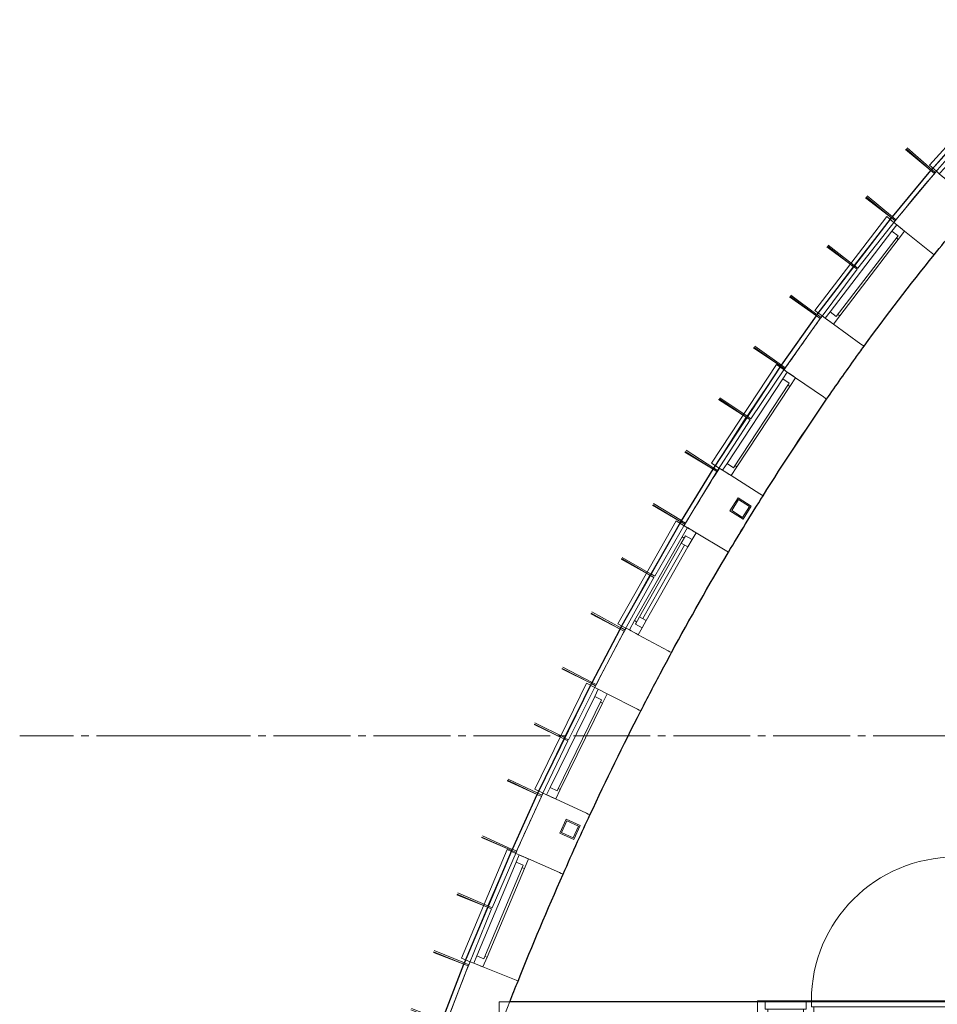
# Model space of a CAD drawing. Header units: millimetres. Extents: x -20518 to 270852, y -121463 to 37725.
# Tile 26 of 33: x 31446 to 37412, y 27541 to 33945. Entities that reach past the tile are written whole.
import ezdxf
from ezdxf.enums import TextEntityAlignment as Align

# ---------------------------------------------------------------- set-up
doc = ezdxf.new("R2010")
doc.units = ezdxf.units.MM
doc.linetypes.add('B0204', pattern=[650, 500, -50, 50, -50])
for name, color, linetype in [('21 Buitenwanden', 3, 'Continuous'), ('21 Buitenwanden Ramen', 7, 'Continuous'), ('22 C Binnenwanden', 2, 'Continuous'), ('22 C Binnenwanden Deuren', 7, 'Continuous'), ('28 Draagconstructies', 5, 'Continuous'), ('A Stramien', 8, 'Continuous'), ('Info Algemeen', 7, 'Continuous')]:
    doc.layers.add(name, color=color, linetype=linetype)
doc.layers.add('BL$8-BVO-polylijn', color=160, linetype='Continuous', plot=False)
doc.layers.add('BL$8-GO--polylijnen', color=10, linetype='Continuous', plot=False)
doc.styles.add('GENERATED_STYLE_2', font='arial.ttf')

# ---------------------------------------------------------------- blocks, each defined once
blk = doc.blocks.new('Wall_60_1', base_point=(82508.4, 29180.5))
at = {"layer": '21 Buitenwanden', "linetype": 'Continuous', "lineweight": 0, "flags": 128}
for points in [[(82657.2, 29543.2), (82508.4, 29180.5)], [(82536.2, 29169.1), (82684.9, 29531.8)], [(82657.2, 29543.2), (82684.9, 29531.8)], [(82508.4, 29180.5), (82536.2, 29169.1)]]:
    blk.add_lwpolyline(points, dxfattribs=at)
blk = doc.blocks.new('Wall_61_1', base_point=(82660.6, 29551.7))
at = {"layer": '21 Buitenwanden', "linetype": 'Continuous', "lineweight": 0, "flags": 128}
for points in [[(82815.7, 29911.5), (82660.6, 29551.7)], [(82815.7, 29911.5), (82843.3, 29899.6)], [(82688.2, 29539.8), (82843.3, 29899.6)], [(82660.6, 29551.7), (82688.2, 29539.8)]]:
    blk.add_lwpolyline(points, dxfattribs=at)
blk = doc.blocks.new('Wall_62_1', base_point=(82985, 30284.5))
at = {"layer": '21 Buitenwanden', "linetype": 'Continuous', "lineweight": 0, "flags": 128}
for points in [[(83154, 30638.7), (82985, 30284.5)], [(83012.1, 30271.6), (83181, 30625.8)], [(83154, 30638.7), (83181, 30625.8)], [(82985, 30284.5), (83012.1, 30271.6)]]:
    blk.add_lwpolyline(points, dxfattribs=at)
blk = doc.blocks.new('Wall_63_1', base_point=(83157.2, 30645.4))
at = {"layer": '21 Buitenwanden', "linetype": 'Continuous', "lineweight": 0, "flags": 128}
for points in [[(83333.4, 30997.3), (83157.2, 30645.4)], [(83333.4, 30997.3), (83360.2, 30983.8)], [(83184, 30631.9), (83360.2, 30983.8)], [(83157.2, 30645.4), (83184, 30631.9)]]:
    blk.add_lwpolyline(points, dxfattribs=at)
blk = doc.blocks.new('Wall_64_1', base_point=(83525.3, 31361.7))
at = {"layer": '21 Buitenwanden', "linetype": 'Continuous', "lineweight": 0, "flags": 128}
for points in [[(83714.2, 31703.1), (83525.3, 31361.7)], [(83714.2, 31703.1), (83740.4, 31688.6)], [(83551.6, 31347.2), (83740.4, 31688.6)], [(83525.3, 31361.7), (83551.6, 31347.2)]]:
    blk.add_lwpolyline(points, dxfattribs=at)
blk = doc.blocks.new('Wall_65_1', base_point=(83719.1, 31711.8))
at = {"layer": '21 Buitenwanden', "linetype": 'Continuous', "lineweight": 0, "flags": 128}
for points in [[(83915.5, 32049.9), (83719.1, 31711.8)], [(83745, 31696.7), (83941.4, 32034.8)], [(83915.5, 32049.9), (83941.4, 32034.8)], [(83719.1, 31711.8), (83745, 31696.7)]]:
    blk.add_lwpolyline(points, dxfattribs=at)
blk = doc.blocks.new('Wall_66_1', base_point=(84128.9, 32399.6))
at = {"layer": '21 Buitenwanden', "linetype": 'Continuous', "lineweight": 0, "flags": 128}
for points in [[(84340.8, 32729.8), (84128.9, 32399.6)], [(84340.8, 32729.8), (84366, 32713.6)], [(84154.2, 32383.4), (84366, 32713.6)], [(84128.9, 32399.6), (84154.2, 32383.4)]]:
    blk.add_lwpolyline(points, dxfattribs=at)
blk = doc.blocks.new('Wall_67_1', base_point=(84345.4, 32736.9))
at = {"layer": '21 Buitenwanden', "linetype": 'Continuous', "lineweight": 0, "flags": 128}
for points in [[(84564.9, 33062.3), (84345.4, 32736.9)], [(84370.3, 32720.1), (84589.8, 33045.5)], [(84564.9, 33062.3), (84589.8, 33045.5)], [(84345.4, 32736.9), (84370.3, 32720.1)]]:
    blk.add_lwpolyline(points, dxfattribs=at)
blk = doc.blocks.new('Wall_68_1', base_point=(84802.5, 33397.3))
at = {"layer": '21 Buitenwanden', "linetype": 'Continuous', "lineweight": 0, "flags": 128}
for points in [[(85036.7, 33710.8), (84802.5, 33397.3)], [(84826.5, 33379.3), (85060.7, 33692.8)], [(85036.7, 33710.8), (85060.7, 33692.8)], [(84802.5, 33397.3), (84826.5, 33379.3)]]:
    blk.add_lwpolyline(points, dxfattribs=at)
blk = doc.blocks.new('Wall_69_1', base_point=(85042.1, 33717.8))
at = {"layer": '21 Buitenwanden', "linetype": 'Continuous', "lineweight": 0, "flags": 128}
for points in [[(85284.6, 34026), (85042.1, 33717.8)], [(85065.6, 33699.2), (85308.2, 34007.4)], [(85284.6, 34026), (85308.2, 34007.4)], [(85042.1, 33717.8), (85065.6, 33699.2)]]:
    blk.add_lwpolyline(points, dxfattribs=at)
blk = doc.blocks.new('Wall_70_1', base_point=(85546.4, 34341.3))
at = {"layer": '21 Buitenwanden', "linetype": 'Continuous', "lineweight": 0, "flags": 128}
for points in [[(85804.9, 34636.2), (85546.4, 34341.3)], [(85569, 34321.5), (85827.5, 34616.4)], [(85804.9, 34636.2), (85827.5, 34616.4)], [(85546.4, 34341.3), (85569, 34321.5)]]:
    blk.add_lwpolyline(points, dxfattribs=at)
blk = doc.blocks.new('D1c 1 zij bi h 16_6')
at = {"layer": '22 C Binnenwanden Deuren', "linetype": 'Continuous', "lineweight": 0}
for p, q in [((-617.5, 0), (-617.5, 934)), ((-667.5, 0), (-600.5, 0)), ((-667.5, 0), (-667.5, -114)), ((-617.5, 0), (316.5, 0)), ((-617.5, -40), (-617.5, 0)), ((366.5, 0), (299.5, 0)), ((316.5, 0), (316.5, -40)), ((349.5, 0), (349.5, -54)), ((600.5, 0), (366.5, 0)), ((600.5, 0), (667.5, 0)), ((617.5, 0), (617.5, -54)), ((667.5, -114), (667.5, 0)), ((-667.5, -7), (-667.5, -107)), ((316.5, -40), (-617.5, -40)), ((-600.5, -40), (-600.5, -114)), ((299.5, -40), (299.5, -114)), ((349.5, -54), (617.5, -54)), ((366.5, -54), (366.5, -114)), ((600.5, -54), (600.5, -114)), ((667.5, -7), (667.5, -107)), ((667.5, -7), (667.5, -107)), ((-667.5, -114), (-600.5, -114)), ((366.5, -114), (299.5, -114)), ((600.5, -114), (366.5, -114)), ((600.5, -114), (667.5, -114))]:
    blk.add_line(p, q, dxfattribs=at)
blk.add_arc((-617.5, 0), 934, 0, 90, dxfattribs=at)
blk = doc.blocks.new('Wall_156_1', base_point=(85747.6, 28928.3))
at = {"layer": '22 C Binnenwanden', "linetype": 'Continuous', "lineweight": 0}
for p, q in [((84412.6, 28928.3), (84412.6, 28828.3)), ((84412.6, 28928.3), (84412.6, 28828.3)), ((85747.6, 28928.3), (85747.6, 28828.3))]:
    blk.add_line(p, q, dxfattribs=at)
at = {"layer": '22 C Binnenwanden', "linetype": 'Continuous', "lineweight": 0, "flags": 128}
for points in [[(84412.6, 28928.3), (82734.8, 28928.3)], [(82734.8, 28928.3), (82734.8, 28828.3)], [(82734.8, 28828.3), (82908.1, 28828.3)], [(83008.1, 28828.3), (84307.7, 28828.3)], [(84407.7, 28828.3), (84412.6, 28828.3)]]:
    blk.add_lwpolyline(points, dxfattribs=at)
at = {"layer": '22 C Binnenwanden', "linetype": 'Continuous', "lineweight": 0}
blk.add_point((84412.6, 28928.3), dxfattribs=at)
at = {"layer": '22 C Binnenwanden Deuren', "linetype": 'Continuous', "lineweight": 0, "xscale": -1, "zscale": 1000}
blk.add_blockref('D1c 1 zij bi h 16_6', (85080.1, 28935.3), dxfattribs=at)
blk = doc.blocks.new('R1b boven metaal 16_3')
at = {"layer": '21 Buitenwanden Ramen', "linetype": 'Continuous', "lineweight": 0}
for p, q in [((-382.5, 25), (-383.5, 85)), ((-383.5, 85), (383.5, 85)), ((383.5, 85), (382.5, 25)), ((-382.1, 0), (-330, 0)), ((-381, -65), (-382.1, 0)), ((-382.1, 0), (-381.9, -13)), ((-330, 0), (-330, -50)), ((-330, 0), (330, 0)), ((330, -50), (330, 0)), ((330, 0), (382.1, 0)), ((382.1, 0), (381, -65)), ((382.1, 0), (381.9, -13)), ((-381.9, -13), (-381.4, -41)), ((-381.4, -41), (-381.2, -51)), ((-381.2, -51), (-381, -65)), ((-330, -50), (-313, -50)), ((-330, -50), (330, -50)), ((-330, -50), (330, -50)), ((-313, -50), (-313, -65)), ((313, -65), (313, -50)), ((313, -50), (330, -50)), ((381.2, -51), (381, -65)), ((381.4, -41), (381.2, -51)), ((381.9, -13), (381.4, -41)), ((-313, -65), (-381, -65)), ((313, -65), (-313, -65)), ((381, -65), (313, -65))]:
    blk.add_line(p, q, dxfattribs=at)
blk.add_arc((0, -22803.4), 22495.6, 89.04005, 90.95995, dxfattribs=at)
blk.add_arc((0, -22803.4), 22495.6, 89.04005, 90.95995, dxfattribs=at)
blk = doc.blocks.new('Wall_206_1', base_point=(82938.3, 30109.1))
at = {"layer": '21 Buitenwanden', "linetype": 'Continuous', "lineweight": 0}
for p, q in [((82841.9, 29893.6), (82864.8, 29883.5)), ((82864.8, 29883.5), (82876.7, 29878.2)), ((82876.7, 29878.2), (82902.3, 29866.9)), ((82902.3, 29866.9), (82911.4, 29862.9)), ((82911.4, 29862.9), (82924.2, 29857.3)), ((82924.2, 29857.3), (83126.5, 29768.1)), ((83126.5, 29768.1), (83137.9, 29763)), ((83137.9, 29763), (83149.3, 29758)), ((82545, 29188.5), (82568.2, 29179.2)), ((82568.2, 29179.2), (82580.2, 29174.4)), ((82580.2, 29174.4), (82606.2, 29163.9)), ((82606.2, 29163.9), (82615.5, 29160.2)), ((82615.5, 29160.2), (82628.5, 29155)), ((82628.5, 29155), (82833.6, 29072.6)), ((82833.6, 29072.6), (82845.2, 29068)), ((82845.2, 29068), (82856.8, 29063.3))]:
    blk.add_line(p, q, dxfattribs=at)
at = {"layer": '21 Buitenwanden', "linetype": 'Continuous', "lineweight": 0, "flags": 128}
blk.add_lwpolyline([(81844.1, 27176.2), (82166.2, 27080.6)], dxfattribs=at)
at = {"layer": '21 Buitenwanden', "linetype": 'Continuous', "lineweight": 0}
for radius, start, end in [(22831.6, 155.61022, 156.20278), (22495.6, 155.61081, 156.20278), (22831.6, 158.12267, 163.47205), (22495.6, 158.12267, 163.47205)]:
    blk.add_arc((103732.3, 20681), radius, start, end, dxfattribs=at)
at = {"layer": '21 Buitenwanden Ramen', "linetype": 'Continuous', "lineweight": 0, "zscale": 1000, "rotation": 67.16272683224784}
blk.add_blockref('R1b boven metaal 16_3', (82716.5, 29531.4), dxfattribs=at)
blk = doc.blocks.new('R1b boven metaal 16_46')
at = {"layer": '21 Buitenwanden Ramen', "linetype": 'Continuous', "lineweight": 0}
for p, q in [((-382.7, 25), (-383.8, 85)), ((-383.8, 85), (383.8, 85)), ((383.8, 85), (382.7, 25)), ((-382.2, 0), (-330, 0)), ((-381, -65), (-382.2, 0)), ((-382.2, 0), (-382, -13)), ((-330, 0), (-330, -50)), ((-330, 0), (330, 0)), ((330, -50), (330, 0)), ((330, 0), (382.2, 0)), ((382.2, 0), (381, -65)), ((382.2, 0), (382, -13)), ((-382, -13), (-381.4, -41)), ((-381.4, -41), (-381.3, -51)), ((-381.3, -51), (-381, -65)), ((-330, -50), (-313, -50)), ((-330, -50), (330, -50)), ((-330, -50), (330, -50)), ((-313, -50), (-313, -65)), ((313, -65), (313, -50)), ((313, -50), (330, -50)), ((381.3, -51), (381, -65)), ((381.4, -41), (381.3, -51)), ((382, -13), (381.4, -41)), ((-313, -65), (-381, -65)), ((313, -65), (-313, -65)), ((381, -65), (313, -65))]:
    blk.add_line(p, q, dxfattribs=at)
blk.add_arc((0, -20678.3), 20370.8, 88.94111, 91.05889, dxfattribs=at)
blk.add_arc((0, -20678.3), 20370.8, 88.94111, 91.05889, dxfattribs=at)
blk = doc.blocks.new('Wall_244_1', base_point=(83491.7, 31233.6))
at = {"layer": '21 Buitenwanden', "linetype": 'Continuous', "lineweight": 0}
for p, q in [((83355.9, 30973.1), (83378.1, 30961.7)), ((83378.1, 30961.7), (83389.7, 30955.7)), ((83389.7, 30955.7), (83414.6, 30943)), ((83414.6, 30943), (83423.5, 30938.4)), ((83423.5, 30938.4), (83436, 30932)), ((83436, 30932), (83632.7, 30831.3)), ((83632.7, 30831.3), (83643.8, 30825.6)), ((83643.8, 30825.6), (83654.9, 30819.9)), ((83019.6, 30285.6), (83042.2, 30275)), ((83042.2, 30275), (83054, 30269.5)), ((83054, 30269.5), (83079.4, 30257.7)), ((83079.4, 30257.7), (83088.5, 30253.5)), ((83088.5, 30253.5), (83101.1, 30247.5)), ((83101.1, 30247.5), (83301.4, 30154.1)), ((83301.4, 30154.1), (83312.8, 30148.8)), ((83312.8, 30148.8), (83324.1, 30143.6))]:
    blk.add_line(p, q, dxfattribs=at)
for radius, start, end in [(20706.8, 152.06222, 152.87527), (20370.8, 152.06214, 152.87527), (20706.8, 154.99305, 155.53066), (20370.8, 154.99305, 155.53)]:
    blk.add_arc((101785.2, 21532.3), radius, start, end, dxfattribs=at)
at = {"layer": '21 Buitenwanden Ramen', "linetype": 'Continuous', "lineweight": 0, "zscale": 1000, "rotation": 63.93416218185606}
blk.add_blockref('R1b boven metaal 16_46', (83210.2, 30618.4), dxfattribs=at)
blk = doc.blocks.new('R1b boven metaal 16_47')
at = {"layer": '21 Buitenwanden Ramen', "linetype": 'Continuous', "lineweight": 0}
for p, q in [((-382.9, 25), (-384.1, 85)), ((-384.1, 85), (384.1, 85)), ((384.1, 85), (382.9, 25)), ((-382.4, 0), (-330, 0)), ((-381, -65), (-382.4, 0)), ((-382.4, 0), (-382.1, -13)), ((-330, 0), (-330, -50)), ((-330, 0), (330, 0)), ((330, -50), (330, 0)), ((330, 0), (382.4, 0)), ((382.4, 0), (381, -65)), ((382.4, 0), (382.1, -13)), ((-382.1, -13), (-381.5, -41)), ((-381.5, -41), (-381.3, -51)), ((-381.3, -51), (-381, -65)), ((-330, -50), (-313, -50)), ((-330, -50), (330, -50)), ((-330, -50), (330, -50)), ((-313, -50), (-313, -65)), ((313, -65), (313, -50)), ((313, -50), (330, -50)), ((381.3, -51), (381, -65)), ((381.5, -41), (381.3, -51)), ((382.1, -13), (381.5, -41)), ((-313, -65), (-381, -65)), ((313, -65), (-313, -65)), ((381, -65), (313, -65))]:
    blk.add_line(p, q, dxfattribs=at)
blk.add_arc((0, -18228), 17921, 88.7983, 91.2017, dxfattribs=at)
blk.add_arc((0, -18228), 17921, 88.7983, 91.2017, dxfattribs=at)
blk = doc.blocks.new('R1b boven metaal 16_48')
at = {"layer": '21 Buitenwanden Ramen', "linetype": 'Continuous', "lineweight": 0}
for p, q in [((-382.9, 25), (-384.1, 85)), ((-384.1, 85), (384.1, 85)), ((384.1, 85), (382.9, 25)), ((-313, 0), (-382.4, 0)), ((-382.4, 0), (-381, -65)), ((-382.4, 0), (-382.1, -13)), ((-313, -15), (-313, 0)), ((313, 0), (-313, 0)), ((382.4, 0), (313, 0)), ((313, 0), (313, -15)), ((381, -65), (382.4, 0)), ((382.4, 0), (382.1, -13)), ((-382.1, -13), (-381.5, -41)), ((-381.5, -41), (-381.3, -51)), ((-381.3, -51), (-381, -65)), ((-330, -65), (-330, -15)), ((-330, -15), (-313, -15)), ((-275, -15), (-330, -15)), ((-330, -15), (-330, -65)), ((-275, -15), (275, -15)), ((-275, -65), (-275, -15)), ((-275, -40), (275, -40)), ((330, -15), (275, -15)), ((275, -15), (275, -65)), ((313, -15), (330, -15)), ((330, -15), (330, -65)), ((330, -65), (330, -15)), ((381.3, -51), (381, -65)), ((381.5, -41), (381.3, -51)), ((382.1, -13), (381.5, -41)), ((-381, -65), (-330, -65)), ((-330, -65), (-275, -65)), ((-275, -65), (275, -65)), ((-275, -65), (275, -65)), ((275, -65), (330, -65)), ((330, -65), (381, -65))]:
    blk.add_line(p, q, dxfattribs=at)
blk.add_arc((0, -18228), 17921, 88.7983, 91.2017, dxfattribs=at)
blk.add_arc((0, -18228), 17921, 88.7983, 91.2017, dxfattribs=at)
blk = doc.blocks.new('Wall_245_1', base_point=(84777.3, 33310.1))
at = {"layer": '21 Buitenwanden', "linetype": 'Continuous', "lineweight": 0}
for p, q in [((84586.3, 33038.2), (84606.9, 33024)), ((84606.9, 33024), (84617.6, 33016.6)), ((84617.6, 33016.6), (84640.7, 33000.7)), ((84640.7, 33000.7), (84648.9, 32995)), ((84648.9, 32995), (84660.5, 32987.1)), ((84660.5, 32987.1), (84842.5, 32861.8)), ((84842.5, 32861.8), (84852.8, 32854.7)), ((84852.8, 32854.7), (84863.1, 32847.6)), ((84165.3, 32398.5), (84186.5, 32385.2)), ((84186.5, 32385.2), (84197.5, 32378.3)), ((84197.5, 32378.3), (84221.2, 32363.4)), ((84221.2, 32363.4), (84229.7, 32358.1)), ((84229.7, 32358.1), (84241.5, 32350.6)), ((84241.5, 32350.6), (84428.6, 32233)), ((84428.6, 32233), (84439.2, 32226.3)), ((84439.2, 32226.3), (84449.8, 32219.7)), ((83936.5, 32024.6), (83958, 32011.8)), ((83958, 32011.8), (83969.2, 32005.1)), ((83969.2, 32005.1), (83993.2, 31990.8)), ((83993.2, 31990.8), (84001.8, 31985.7)), ((84001.8, 31985.7), (84013.8, 31978.5)), ((84013.8, 31978.5), (84203.7, 31865.5)), ((84203.7, 31865.5), (84214.5, 31859.1)), ((84214.5, 31859.1), (84225.2, 31852.7)), ((83558.6, 31358.6), (83580.5, 31346.7)), ((83580.5, 31346.7), (83592, 31340.5)), ((83592, 31340.5), (83616.6, 31327.2)), ((83616.6, 31327.2), (83625.4, 31322.5)), ((83625.4, 31322.5), (83637.7, 31315.8)), ((83637.7, 31315.8), (83832.2, 31210.8)), ((83832.2, 31210.8), (83843.2, 31204.9)), ((83843.2, 31204.9), (83854.2, 31198.9))]:
    blk.add_line(p, q, dxfattribs=at)
for radius, start, end in [(18257, 144.40204, 145.44491), (17921, 144.40177, 145.44491), (18257, 147.84831, 149.22406), (17921, 147.84831, 149.22406), (18257, 151.62746, 152.07219), (17921, 151.62746, 152.07229)]:
    blk.add_arc((99622.5, 22682.8), radius, start, end, dxfattribs=at)
at = {"layer": '21 Buitenwanden Ramen', "linetype": 'Continuous', "lineweight": 0, "zscale": 1000}
for name, p, rotation in [('R1b boven metaal 16_47', (84396.7, 32704.6), 56.64660782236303), ('R1b boven metaal 16_48', (83769.2, 31679.3), 60.42575858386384)]:
    blk.add_blockref(name, p, dxfattribs=dict(at, rotation=rotation))
blk = doc.blocks.new('R1b boven metaal 16_49')
at = {"layer": '21 Buitenwanden Ramen', "linetype": 'Continuous', "lineweight": 0}
for p, q in [((-383.4, 24.9), (-384.9, 84.9)), ((-384.9, 84.9), (384.9, 84.9)), ((384.9, 84.9), (383.4, 24.9)), ((-382.7, 0), (-330, 0)), ((-381, -65), (-382.7, 0)), ((-382.7, 0), (-382.4, -13)), ((-330, 0), (-330, -50)), ((-330, 0), (330, 0)), ((330, -50), (330, 0)), ((330, 0), (382.7, 0)), ((382.7, 0), (381, -65)), ((382.7, 0), (382.4, -13)), ((-382.4, -13), (-381.6, -41)), ((-381.6, -41), (-381.4, -51)), ((-381.4, -51), (-381, -65)), ((-330, -50), (-313, -50)), ((-330, -50), (330, -50)), ((-330, -50), (330, -50)), ((-313, -50), (-313, -65)), ((313, -65), (313, -50)), ((313, -50), (330, -50)), ((381.4, -51), (381, -65)), ((381.6, -41), (381.4, -51)), ((382.4, -13), (381.6, -41)), ((-313, -65), (-381, -65)), ((313, -65), (-313, -65)), ((381, -65), (313, -65))]:
    blk.add_line(p, q, dxfattribs=at)
blk.add_arc((0, -14633.4), 14327.3, 88.50191, 91.49809, dxfattribs=at)
blk.add_arc((0, -14633.4), 14327.3, 88.50191, 91.49809, dxfattribs=at)
blk = doc.blocks.new('R1b boven metaal 16_50')
at = {"layer": '21 Buitenwanden Ramen', "linetype": 'Continuous', "lineweight": 0}
for p, q in [((-383.4, 24.9), (-384.9, 84.9)), ((-384.9, 84.9), (384.9, 84.9)), ((384.9, 84.9), (383.4, 24.9)), ((-382.7, 0), (-330, 0)), ((-381, -65), (-382.7, 0)), ((-382.7, 0), (-382.4, -13)), ((-330, 0), (-330, -50)), ((-330, 0), (330, 0)), ((330, -50), (330, 0)), ((330, 0), (382.7, 0)), ((382.7, 0), (381, -65)), ((382.7, 0), (382.4, -13)), ((-382.4, -13), (-381.6, -41)), ((-381.6, -41), (-381.4, -51)), ((-381.4, -51), (-381, -65)), ((-330, -50), (-313, -50)), ((-330, -50), (330, -50)), ((-330, -50), (330, -50)), ((-313, -50), (-313, -65)), ((313, -65), (313, -50)), ((313, -50), (330, -50)), ((381.4, -51), (381, -65)), ((381.6, -41), (381.4, -51)), ((382.4, -13), (381.6, -41)), ((-313, -65), (-381, -65)), ((313, -65), (-313, -65)), ((381, -65), (313, -65))]:
    blk.add_line(p, q, dxfattribs=at)
blk.add_arc((0, -14633.4), 14327.3, 88.50191, 91.49809, dxfattribs=at)
blk.add_arc((0, -14633.4), 14327.3, 88.50191, 91.49809, dxfattribs=at)
blk = doc.blocks.new('Wall_246_1', base_point=(86505.5, 35315.8))
at = {"layer": '21 Buitenwanden', "linetype": 'Continuous', "lineweight": 0}
for p, q in [((86091.2, 34898.4), (86109.3, 34881.1)), ((86109.3, 34881.1), (86118.7, 34872.1)), ((86118.7, 34872.1), (86139, 34852.8)), ((86139, 34852.8), (86146.2, 34845.9)), ((86146.2, 34845.9), (86156.4, 34836.3)), ((86156.4, 34836.3), (86316.3, 34683.8)), ((86316.3, 34683.8), (86325.4, 34675.1)), ((86325.4, 34675.1), (86334.4, 34666.5)), ((85576.9, 34329.8), (85595.8, 34313.5)), ((85595.8, 34313.5), (85605.7, 34305)), ((85605.7, 34305), (85627, 34286.8)), ((85627, 34286.8), (85634.6, 34280.3)), ((85634.6, 34280.3), (85645.2, 34271.2)), ((85645.2, 34271.2), (85812.9, 34127.2)), ((85812.9, 34127.2), (85822.4, 34119.1)), ((85822.4, 34119.1), (85831.9, 34111)), ((85300.2, 33997.6), (85319.6, 33981.9)), ((85319.6, 33981.9), (85329.8, 33973.7)), ((85329.8, 33973.7), (85351.6, 33956.1)), ((85351.6, 33956.1), (85359.3, 33949.8)), ((85359.3, 33949.8), (85370.2, 33941)), ((85370.2, 33941), (85542.1, 33802.1)), ((85542.1, 33802.1), (85551.8, 33794.3)), ((85551.8, 33794.3), (85561.6, 33786.4)), ((84834.1, 33388.9), (84854.3, 33374.3)), ((84854.3, 33374.3), (84864.8, 33366.6)), ((84864.8, 33366.6), (84887.5, 33350.2)), ((84887.5, 33350.2), (84895.6, 33344.3)), ((84895.6, 33344.3), (84906.9, 33336.1)), ((84906.9, 33336.1), (85085.8, 33206.3)), ((85085.8, 33206.3), (85095.9, 33199)), ((85095.9, 33199), (85106.1, 33191.6))]:
    blk.add_line(p, q, dxfattribs=at)
for radius, start, end in [(14663.3, 134.07123, 136.36928), (14327.3, 134.07068, 136.36928), (14663.3, 139.36546, 141.05471), (14327.3, 139.36546, 141.05471), (14663.3, 144.05089, 144.43034), (14327.3, 144.05089, 144.43067)]:
    blk.add_arc((96704.6, 24780.6), radius, start, end, dxfattribs=at)
at = {"layer": '21 Buitenwanden Ramen', "linetype": 'Continuous', "lineweight": 0, "zscale": 1000}
for name, p, rotation in [('R1b boven metaal 16_49', (85852.6, 34597.3), 47.86737160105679), ('R1b boven metaal 16_50', (85087, 33678.1), 52.552796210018)]:
    blk.add_blockref(name, p, dxfattribs=dict(at, rotation=rotation))
blk = doc.blocks.new('Wall_410_1', base_point=(82363, 28806.8))
at = {"layer": '21 Buitenwanden', "linetype": 'Continuous', "lineweight": 0, "flags": 128}
for points in [[(82505.1, 29172.2), (82363, 28806.8)], [(82390.9, 28796), (82533.1, 29161.3)], [(82533.1, 29161.3), (82505.1, 29172.2)], [(82363, 28806.8), (82390.9, 28796)]]:
    blk.add_lwpolyline(points, dxfattribs=at)
blk = doc.blocks.new('Wall_411_1', base_point=(82819.6, 29920.1))
at = {"layer": '21 Buitenwanden', "linetype": 'Continuous', "lineweight": 0, "flags": 128}
for points in [[(82981.4, 30276.7), (82819.6, 29920.1)], [(82846.9, 29907.7), (83008.7, 30264.3)], [(83008.7, 30264.3), (82981.4, 30276.7)], [(82819.6, 29920.1), (82846.9, 29907.7)]]:
    blk.add_lwpolyline(points, dxfattribs=at)
blk = doc.blocks.new('Wall_412_1', base_point=(83337.8, 31005.6))
at = {"layer": '21 Buitenwanden', "linetype": 'Continuous', "lineweight": 0, "flags": 128}
for points in [[(83520.2, 31352.1), (83337.8, 31005.6)], [(83364.3, 30991.7), (83546.7, 31338.2)], [(83546.7, 31338.2), (83520.2, 31352.1)], [(83337.8, 31005.6), (83364.3, 30991.7)]]:
    blk.add_lwpolyline(points, dxfattribs=at)
blk = doc.blocks.new('Wall_413_1', base_point=(83919.7, 32056.9))
at = {"layer": '21 Buitenwanden', "linetype": 'Continuous', "lineweight": 0, "flags": 128}
for points in [[(84124.3, 32392.2), (83919.7, 32056.9)], [(83945.3, 32041.3), (84149.9, 32376.6)], [(84149.9, 32376.6), (84124.3, 32392.2)], [(83919.7, 32056.9), (83945.3, 32041.3)]]:
    blk.add_lwpolyline(points, dxfattribs=at)
blk = doc.blocks.new('Wall_414_1', base_point=(84570, 33069.7))
at = {"layer": '21 Buitenwanden', "linetype": 'Continuous', "lineweight": 0, "flags": 128}
for points in [[(84796.8, 33389.4), (84570, 33069.7)], [(84594.5, 33052.4), (84821.3, 33372.1)], [(84821.3, 33372.1), (84796.8, 33389.4)], [(84570, 33069.7), (84594.5, 33052.4)]]:
    blk.add_lwpolyline(points, dxfattribs=at)
blk = doc.blocks.new('Wall_415_1', base_point=(85290.5, 34033.2))
at = {"layer": '21 Buitenwanden', "linetype": 'Continuous', "lineweight": 0, "flags": 128}
for points in [[(85540.7, 34334.6), (85290.5, 34033.2)], [(85563.7, 34315.4), (85540.7, 34334.6)], [(85313.6, 34014.1), (85563.7, 34315.4)], [(85290.5, 34033.2), (85313.6, 34014.1)]]:
    blk.add_lwpolyline(points, dxfattribs=at)
blk = doc.blocks.new('Standard grid marker_4')
at = {"layer": 'A Stramien', "linetype": 'B0204', "lineweight": 0}
for q in [(0, 0), (27106.6, 0)]:
    blk.add_line((1000, 0), q, dxfattribs=at)
at = {"layer": 'A Stramien', "lineweight": 0, "style": 'GENERATED_STYLE_2'}
blk.add_attdef('AC_MarkerText_1', text='', height=175, dxfattribs=at).set_placement((28290.2, -129.3), align=Align.BOTTOM_LEFT)
blk = doc.blocks.new('Buis vk koudgev kolom 16')
at = {"layer": 'Info Algemeen', "linetype": 'Continuous', "lineweight": 0}
for p, q in [((50, 50), (-50, 50)), ((-50, 50), (-50, -50)), ((-42, -42), (-42, 42)), ((-42, 42), (42, 42)), ((42, 42), (42, -42)), ((50, -50), (50, 50)), ((-50, -50), (50, -50)), ((42, -42), (-42, -42))]:
    blk.add_line(p, q, dxfattribs=at)
blk = doc.blocks.new('verdeling tegel')
at = {"layer": '28 Draagconstructies', "linetype": 'Continuous', "lineweight": 0}
for p, q in [((0, 0), (0, 213.9)), ((9, 0), (9, 213.9)), ((401, 0), (401, 213.9))]:
    blk.add_line(p, q, dxfattribs=at)

msp = doc.modelspace()

# ---------------------------------------------------------------- linework, layer by layer
at = {"layer": 'BL$8-BVO-polylijn'}
msp.add_lwpolyline([(34192.2, 27435.6), (34334.3, 27801), (34337.7, 27809.3), (34645, 28540.3), (34648.9, 28548.9), (34810.6, 28905.5), (34814.5, 28913.6), (35162.7, 29626.1), (35167, 29634.4), (35349.4, 29980.9), (35354.6, 29990.5), (35744.7, 30678.7), (35748.9, 30685.7), (35953.5, 31021), (35958.2, 31028.4), (36394.1, 31691.1), (36399.2, 31698.5), (36626.1, 32018.2), (36631.8, 32026.1), (37113.8, 32654.8), (37119.7, 32662), (37369.9, 32963.4), (37375.8, 32970.2), (37906.7, 33559.1)], dxfattribs=at)
at = {"layer": 'BL$8-GO--polylijnen'}
msp.add_lwpolyline([(37576.9, 27557), (34632.3, 27557, -0.001616), (34686, 27692.1, -0.008377), (34978.6, 28386.8, -0.002583), (35073.5, 28599, -0.002343), (35153.4, 28772.4, -0.009241), (35484.2, 29448.7, -0.003548), (35617.8, 29705, -0.001941), (35683.5, 29827.7, -0.010487), (36054.4, 30481.5, -0.006003), (36279, 30848.5, -0.010487), (36692.3, 31476.4, -0.004552), (36879.8, 31743.4, -0.001657), (36935.3, 31820.4, -0.013074), (37390.8, 32415.2, -0.007371), (37661.1, 32739.8, -0.013074)], format="xyb", dxfattribs=at)

# ---------------------------------------------------------------- block references
at = {"layer": '21 Buitenwanden', "lineweight": 0}
for name, p in [('Wall_246_1', (38334.7, 33944.6)), ('Wall_70_1', (37375.7, 32970.1)), ('Wall_415_1', (37119.7, 32662)), ('Wall_69_1', (36871.3, 32346.6)), ('Wall_68_1', (36631.8, 32026.1)), ('Wall_414_1', (36399.2, 31698.5)), ('Wall_245_1', (36606.6, 31938.9)), ('Wall_67_1', (36174.7, 31365.7)), ('Wall_66_1', (35958.2, 31028.4)), ('Wall_413_1', (35748.9, 30685.7)), ('Wall_65_1', (35548.3, 30340.6)), ('Wall_64_1', (35354.6, 29990.5)), ('Wall_412_1', (35167, 29634.4)), ('Wall_244_1', (35321, 29862.4)), ('Wall_63_1', (34986.4, 29274.2)), ('Wall_62_1', (34814.2, 28913.3)), ('Wall_411_1', (34648.9, 28548.9)), ('Wall_206_1', (34767.5, 28737.9)), ('Wall_61_1', (34489.9, 28180.5)), ('Wall_60_1', (34337.7, 27809.3)), ('Wall_410_1', (34192.2, 27435.6))]:
    msp.add_blockref(name, p, dxfattribs=at)
at = {"layer": '22 C Binnenwanden', "lineweight": 0}
msp.add_blockref('Wall_156_1', (37576.9, 27557), dxfattribs=at)
at = {"layer": '28 Draagconstructies', "linetype": 'Continuous', "lineweight": 0, "zscale": 1000}
for p, rotation in [((37369.9, 32963.4), 48.77728030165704), ((37113.8, 32654.8), 50.31160161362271), ((36865.9, 32339.6), 51.81285285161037), ((36626.1, 32018.2), 53.26180789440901), ((36394.1, 31691.1), 54.66418181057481), ((36170, 31358.6), 56.02017196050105), ((35953.5, 31021), 57.32587403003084), ((35744.7, 30678.7), 58.62314654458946), ((35543.4, 30331.9), 59.8626064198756), ((35349.4, 29980.9), 61.07054894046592), ((35162.7, 29626.1), 62.24014744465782), ((34983.2, 29267.5), 63.41768736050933), ((34810.6, 28905.5), 64.50498979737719), ((34645, 28540.3), 65.60377854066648), ((34486.4, 28172), 66.70402638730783), ((34334.4, 27800.9), 67.72148728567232), ((34189.1, 27427.2), 68.75125666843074)]:
    msp.add_blockref('verdeling tegel', p, dxfattribs=dict(at, rotation=rotation))
at = {"layer": 'A Stramien', "linetype": 'Continuous', "lineweight": 0, "zscale": 1000}
msp.add_blockref('Standard grid marker_4', (31445.6, 29285.9), dxfattribs=at)
at = {"layer": 'Info Algemeen', "linetype": 'Continuous', "lineweight": 0, "zscale": 1000}
for p, rotation in [((36132.7, 30765.5), 58.04449526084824), ((35023.7, 28678.8), 65.42071519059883)]:
    msp.add_blockref('Buis vk koudgev kolom 16', p, dxfattribs=dict(at, rotation=rotation))

doc.saveas('drawing.dxf')
